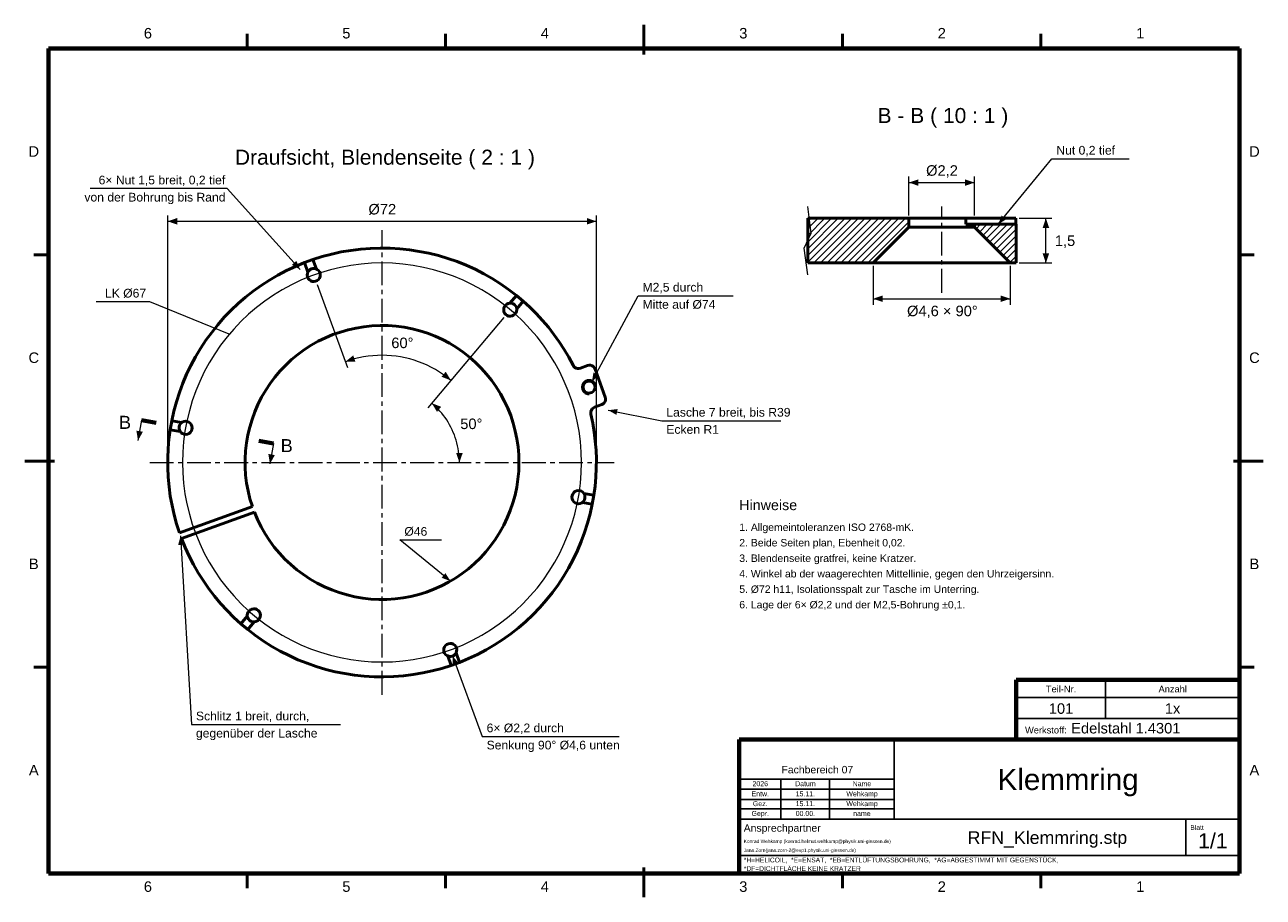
# Model space of a CAD drawing. Header units: millimetres. Extents: x 2 to 418, y 2 to 295.
import ezdxf

# ---------------------------------------------------------------- set-up
doc = ezdxf.new("R2010")
doc.units = ezdxf.units.MM
doc.linetypes.add('MITTELLINIE', pattern=[12.5, 8, -1.5, 1.5, -1.5])
for name, color, linetype in [('DUENN', 7, 'Continuous'), ('FLAECHE', 7, 'Continuous'), ('KONTUR', 7, 'Continuous'), ('LINIEN', 7, 'Continuous'), ('MITTELLINIE', 7, 'MITTELLINIE'), ('TEXT', 7, 'Continuous')]:
    doc.layers.add(name, color=color, linetype=linetype)
doc.styles.add('RFN', font='arial.ttf')

msp = doc.modelspace()

# ---------------------------------------------------------------- hatches: boundary and pattern name
at = {"layer": 'FLAECHE'}
for points in [[(299, 242), (302.2, 240.9), (302.2, 243.1), (299, 242)], [(321, 242), (317.8, 243.1), (317.8, 240.9), (321, 242)], [(50, 229), (53.2, 227.9), (53.2, 230.1), (50, 229)], [(194, 229), (190.8, 230.1), (190.8, 227.9), (194, 229)], [(329, 228), (331.67, 229.69), (330.13, 230.96), (329, 228)], [(345, 230), (343.9, 226.8), (346.1, 226.8), (345, 230)], [(345, 215), (346.1, 218.2), (343.9, 218.2), (345, 215)], [(94.49, 212.8), (93.23, 215.7), (91.74, 214.36), (94.49, 212.8)], [(287, 203), (290.2, 201.9), (290.2, 204.1), (287, 203)], [(333, 203), (329.8, 204.1), (329.8, 201.9), (333, 203)], [(109.69, 181.83), (113.07, 181.89), (112.32, 183.96), (109.69, 181.83)], [(145.14, 175.58), (143.4, 178.48), (141.98, 176.79), (145.14, 175.58)], [(192.49, 175.07), (193.03, 178.19), (194.79, 177.24), (192.49, 175.07)], [(138.71, 167.92), (140.46, 165.02), (141.87, 166.7), (138.71, 167.92)], [(198, 165.55), (200.75, 163.99), (201.14, 165.95), (198, 165.55)], [(40.03, 155.35), (41.67, 158.31), (39.5, 158.69), (40.03, 155.35)], [(84.35, 147.53), (85.99, 150.49), (83.82, 150.87), (84.35, 147.53)], [(148, 148), (149.1, 151.2), (146.9, 151.2), (148, 148)], [(54.35, 123.35), (55.52, 120.41), (53.52, 120.3), (54.35, 123.35)], [(145, 108.16), (143.3, 110.83), (142.04, 109.28), (145, 108.16)], [(145.68, 83.12), (147.65, 80.65), (145.77, 79.96), (145.68, 83.12)]]:
    msp.add_hatch(color=7, dxfattribs=at).paths.add_polyline_path(points)

# ---------------------------------------------------------------- linework, layer by layer
at = {"layer": 'DUENN', "lineweight": 20}
for p, q in [((329, 228), (347, 250)), ((347, 250), (373, 250)), ((299, 231), (299, 244)), ((299, 242), (321, 242)), ((321, 231), (321, 244)), ((70, 240), (24, 240)), ((94.49, 212.8), (70, 240)), ((50, 149), (50, 231)), ((50, 229), (194, 229)), ((194, 149), (194, 231)), ((265, 215.22), (279.78, 230)), ((265, 217.48), (277.52, 230)), ((265, 219.75), (275.25, 230)), ((265, 222.01), (272.99, 230)), ((265, 224.27), (270.73, 230)), ((265, 226.53), (268.47, 230)), ((265, 228.8), (266.2, 230)), ((267.04, 215), (282.04, 230)), ((269.31, 215), (284.31, 230)), ((271.57, 215), (286.57, 230)), ((273.83, 215), (288.83, 230)), ((276.09, 215), (291.09, 230)), ((278.36, 215), (293.36, 230)), ((280.62, 215), (295.62, 230)), ((282.88, 215), (297.88, 230)), ((285.15, 215), (299, 228.86)), ((336, 230), (347, 230)), ((345, 215), (345, 230)), ((321.52, 226.48), (323.04, 228)), ((322.65, 225.35), (325.3, 228)), ((323.78, 224.22), (327.56, 228)), ((324.91, 223.09), (329.82, 228)), ((326.04, 221.96), (332.09, 228)), ((327.17, 220.83), (334.35, 228)), ((328.31, 219.69), (335, 226.39)), ((329.44, 218.56), (335, 224.13)), ((330.57, 217.43), (335, 221.86)), ((331.7, 216.3), (335, 219.6)), ((332.83, 215.17), (335, 217.34)), ((287, 214), (287, 201)), ((333, 214), (333, 201)), ((334.93, 215), (335, 215.07)), ((336, 215), (347, 215)), ((100.25, 207.76), (110.37, 179.95)), ((192.49, 175.07), (208, 204)), ((208, 204), (240, 204)), ((44, 202), (26, 202)), ((70.68, 191.07), (44, 202)), ((287, 203), (333, 203)), ((162.88, 196.72), (137.43, 166.39)), ((162.88, 196.72), (143.85, 174.05)), ((198, 165.55), (216, 162)), ((41.25, 162.24), (40.03, 155.35)), ((216, 162), (256, 162)), ((85.56, 154.43), (84.35, 147.53)), ((54.35, 123.35), (58, 60)), ((145, 108.16), (128, 122)), ((128, 122), (142, 122)), ((145.68, 83.12), (155.64, 56)), ((58, 60), (108, 60)), ((155.64, 56), (201.64, 56))]:
    msp.add_line(p, q, dxfattribs=at)
for points in [[(265, 211), (263.8, 220), (266.2, 225), (265, 234)], [(145.14, 175.58), (143.92, 176.56), (142.65, 177.49), (141.34, 178.36), (140, 179.18), (138.62, 179.93), (137.21, 180.63), (135.78, 181.26), (134.31, 181.83), (132.83, 182.33), (131.32, 182.77), (129.79, 183.15), (128.25, 183.45), (126.7, 183.69), (125.14, 183.86), (123.57, 183.97), (122, 184), (120.43, 183.97), (118.86, 183.86), (117.3, 183.69), (115.75, 183.45), (114.21, 183.15), (112.68, 182.77), (111.17, 182.33), (109.69, 181.83)], [(194.04, 173.31), (194.03, 173.44), (194.02, 173.57), (194.01, 173.7), (193.98, 173.83), (193.95, 173.96), (193.91, 174.08), (193.87, 174.21), (193.82, 174.33), (193.76, 174.44), (193.7, 174.56), (193.63, 174.67), (193.56, 174.78), (193.48, 174.88), (193.4, 174.98), (193.3, 175.08), (193.21, 175.17), (193.11, 175.25), (193.01, 175.33), (192.9, 175.41), (192.79, 175.47), (192.67, 175.54), (192.55, 175.59), (192.43, 175.64), (192.31, 175.69), (192.18, 175.72), (192.06, 175.75), (191.93, 175.78), (191.8, 175.8), (191.67, 175.81), (191.54, 175.81), (191.41, 175.81), (191.28, 175.8), (191.15, 175.78), (191.02, 175.75), (190.89, 175.72), (190.76, 175.69), (190.64, 175.64), (190.52, 175.59), (190.4, 175.54), (190.29, 175.47), (190.18, 175.41), (190.07, 175.33), (189.96, 175.25), (189.86, 175.17), (189.77, 175.08), (189.68, 174.98), (189.59, 174.88), (189.51, 174.78), (189.44, 174.67), (189.37, 174.56), (189.31, 174.44), (189.25, 174.33), (189.2, 174.21), (189.16, 174.08), (189.12, 173.96), (189.09, 173.83), (189.07, 173.7), (189.05, 173.57), (189.04, 173.44), (189.04, 173.31), (189.04, 173.18), (189.05, 173.05), (189.07, 172.92), (189.09, 172.79), (189.12, 172.66), (189.16, 172.54), (189.2, 172.41), (189.25, 172.29), (189.31, 172.17), (189.37, 172.06), (189.44, 171.95), (189.51, 171.84), (189.59, 171.74), (189.68, 171.64), (189.77, 171.54), (189.86, 171.45), (189.96, 171.37), (190.07, 171.29), (190.18, 171.21), (190.29, 171.14), (190.4, 171.08), (190.52, 171.03), (190.64, 170.98), (190.76, 170.93), (190.89, 170.89), (191.02, 170.86), (191.15, 170.84), (191.28, 170.82), (191.41, 170.81), (191.54, 170.81)], [(148, 148), (147.98, 148.95), (147.93, 149.89), (147.85, 150.83), (147.73, 151.77), (147.57, 152.7), (147.38, 153.63), (147.16, 154.55), (146.91, 155.46), (146.62, 156.36), (146.3, 157.25), (145.95, 158.12), (145.56, 158.99), (145.15, 159.84), (144.7, 160.67), (144.23, 161.49), (143.72, 162.29), (143.19, 163.07), (142.63, 163.83), (142.04, 164.57), (141.42, 165.28), (140.78, 165.98), (140.12, 166.65), (139.43, 167.3), (138.71, 167.92)]]:
    msp.add_lwpolyline(points, dxfattribs=at)
at = {"layer": 'KONTUR', "lineweight": 50}
for p, q in [((76.67, 287), (76.67, 292)), ((143.33, 287), (143.33, 292)), ((210, 285), (210, 295)), ((276.67, 287), (276.67, 292)), ((343.33, 287), (343.33, 292)), ((265, 230), (299, 230)), ((265, 215), (265, 230)), ((299, 227), (299, 230)), ((318.05, 230), (334.92, 230)), ((318.05, 228), (318.05, 230)), ((334.92, 230), (334.92, 228)), ((299, 227), (287, 215)), ((321, 227), (321, 228)), ((335, 228), (321, 228)), ((321, 227), (333, 215)), ((335, 215), (335, 228)), ((10, 217.75), (5, 217.75)), ((410, 217.75), (415, 217.75)), ((95.97, 215.13), (98.79, 216.16)), ((97.12, 211.96), (95.97, 215.13)), ((98.79, 216.16), (99.94, 212.98)), ((99.94, 212.98), (100.18, 212.86)), ((265, 215), (287, 215)), ((333, 215), (335, 215)), ((164.95, 201.52), (167.12, 204.11)), ((167.12, 204.11), (169.42, 202.18)), ((169.42, 202.18), (167.25, 199.59)), ((167.25, 199.59), (167.27, 199.33)), ((191.02, 180.57), (188.63, 179.7)), ((197.01, 169.98), (193.59, 179.38)), ((193.42, 166.54), (195.81, 167.42)), ((50.85, 159.02), (51.37, 161.98)), ((54.17, 158.44), (50.85, 159.02)), ((51.37, 161.98), (54.69, 161.39)), ((54.69, 161.39), (54.92, 161.54)), ((2, 148.5), (12, 148.5)), ((408, 148.5), (418, 148.5)), ((189.83, 137.56), (193.15, 136.98)), ((54.01, 124.32), (78.44, 133.21)), ((189.31, 134.61), (189.08, 134.46)), ((192.63, 134.02), (189.31, 134.61)), ((193.15, 136.98), (192.63, 134.02)), ((79.13, 131.33), (54.69, 122.44)), ((74.58, 93.82), (76.75, 96.41)), ((76.75, 96.41), (76.73, 96.68)), ((76.88, 91.89), (74.58, 93.82)), ((79.05, 94.48), (76.88, 91.89)), ((146.88, 84.04), (148.03, 80.87)), ((10, 79.25), (5, 79.25)), ((144.06, 83.02), (143.82, 83.14)), ((145.21, 79.84), (144.06, 83.02)), ((148.03, 80.87), (145.21, 79.84)), ((410, 79.25), (415, 79.25)), ((76.67, 5), (76.67, 10)), ((143.33, 5), (143.33, 10)), ((210, 2), (210, 12)), ((276.67, 5), (276.67, 10)), ((343.33, 5), (343.33, 10))]:
    msp.add_line(p, q, dxfattribs=at)
at = {"layer": 'KONTUR', "lineweight": 70}
for p, q in [((410, 287), (10, 287)), ((10, 287), (10, 10)), ((410, 10), (410, 287)), ((46.17, 161.37), (41.25, 162.24)), ((80.64, 155.29), (85.56, 154.43)), ((335, 55), (335, 75)), ((335, 75), (410, 75)), ((242, 55), (410, 55)), ((242, 10), (242, 55)), ((10, 10), (410, 10)), ((242, 10), (410, 10))]:
    msp.add_line(p, q, dxfattribs=at)
at = {"layer": 'KONTUR', "lineweight": 50}
for points in [[(299, 230), (299.16, 230), (299.64, 230), (300.41, 230), (301.47, 230), (302.77, 230), (304.29, 230), (305.97, 230), (307.77, 230), (309.63, 230), (311.51, 230), (313.34, 230), (315.07, 230), (316.65, 230), (318.05, 230)], [(321, 227), (320.72, 227), (319.91, 227), (318.6, 227), (316.86, 227), (314.77, 227), (312.45, 227), (310, 227), (307.55, 227), (305.23, 227), (303.14, 227), (301.4, 227), (300.09, 227), (299.28, 227), (299, 227)], [(321, 228), (320.98, 228), (320.94, 228), (320.86, 228), (320.75, 228), (320.61, 228), (320.44, 228), (320.24, 228), (320, 228), (319.75, 228), (319.46, 228), (319.14, 228), (318.8, 228), (318.44, 228), (318.05, 228)], [(167.12, 204.11), (164.51, 206.11), (161.81, 207.99), (159.03, 209.75), (156.17, 211.38), (153.24, 212.87), (150.24, 214.23), (147.19, 215.45), (144.08, 216.53), (140.92, 217.47), (137.73, 218.26), (134.5, 218.91), (131.25, 219.4), (127.98, 219.75), (124.69, 219.95), (121.4, 220), (118.11, 219.9), (114.83, 219.64), (111.57, 219.24), (108.32, 218.69), (105.11, 217.99), (101.93, 217.15), (98.79, 216.16)], [(95.97, 215.13), (92.93, 213.87), (89.95, 212.47), (87.04, 210.94), (84.2, 209.28), (81.44, 207.49), (78.76, 205.57), (76.18, 203.54), (73.69, 201.39), (71.3, 199.12), (69.02, 196.75), (66.84, 194.28), (64.79, 191.71), (62.85, 189.05), (61.04, 186.31), (59.35, 183.48), (57.79, 180.58), (56.37, 177.61), (55.09, 174.59), (53.94, 171.5), (52.94, 168.37), (52.08, 165.19), (51.37, 161.98)], [(100.18, 212.86), (100.64, 212.52), (100.98, 212.07), (101.2, 211.55), (101.28, 210.98), (101.22, 210.42), (101.01, 209.89), (100.67, 209.44), (100.23, 209.08), (99.71, 208.85), (99.15, 208.76), (98.58, 208.82), (98.05, 209.02), (97.59, 209.35), (97.23, 209.78), (96.99, 210.3), (96.89, 210.86), (96.93, 211.42), (97.12, 211.96)], [(99.94, 212.98), (99.42, 213.13), (98.87, 213.15), (98.33, 213.03), (97.84, 212.78), (97.43, 212.41), (97.12, 211.96)], [(333, 215), (332.42, 215), (330.72, 215), (327.98, 215), (324.34, 215), (319.98, 215), (315.12, 215), (310, 215), (304.88, 215), (300.02, 215), (295.66, 215), (292.02, 215), (289.28, 215), (287.58, 215), (287, 215)], [(167.27, 199.33), (167.19, 198.76), (166.98, 198.24), (166.64, 197.78), (166.19, 197.43), (165.67, 197.21), (165.11, 197.13), (164.54, 197.19), (164.01, 197.39), (163.55, 197.73), (163.19, 198.17), (162.96, 198.69), (162.87, 199.25), (162.92, 199.81), (163.12, 200.35), (163.45, 200.81), (163.88, 201.18), (164.39, 201.42), (164.95, 201.52)], [(167.25, 199.59), (167.12, 200.13), (166.85, 200.61), (166.48, 201.01), (166.02, 201.31), (165.5, 201.48), (164.95, 201.52)], [(186.16, 180.67), (184.72, 183.36), (183.17, 185.98), (181.51, 188.53), (179.74, 191.01), (177.87, 193.42), (175.9, 195.74), (173.83, 197.98), (171.67, 200.12), (169.42, 202.18)], [(78.44, 133.21), (77.65, 135.8), (77.01, 138.43), (76.52, 141.09), (76.19, 143.78), (76.03, 146.48), (76.02, 149.19), (76.17, 151.89), (76.47, 154.58), (76.94, 157.25), (77.56, 159.88), (78.34, 162.48), (79.27, 165.02), (80.34, 167.51), (81.56, 169.92), (82.92, 172.26), (84.42, 174.52), (86.04, 176.69), (87.79, 178.75), (89.66, 180.71), (91.64, 182.56), (93.73, 184.28), (95.91, 185.89), (98.18, 187.35), (100.54, 188.69), (102.97, 189.88), (105.47, 190.93), (108.02, 191.82), (110.62, 192.57), (113.27, 193.16), (115.94, 193.6), (118.63, 193.88), (121.34, 194), (124.04, 193.95), (126.74, 193.75), (129.43, 193.4), (132.08, 192.88), (134.71, 192.21), (137.29, 191.39), (139.81, 190.41), (142.28, 189.29), (144.67, 188.03), (146.99, 186.62), (149.22, 185.09), (151.35, 183.42), (153.38, 181.63), (155.31, 179.73), (157.12, 177.71), (158.8, 175.6), (160.36, 173.38), (161.79, 171.08), (163.08, 168.7), (164.23, 166.25), (165.23, 163.73), (166.08, 161.16), (166.77, 158.55), (167.32, 155.89), (167.7, 153.21), (167.93, 150.52), (168, 147.81), (167.91, 145.1), (167.66, 142.41), (167.25, 139.73), (166.69, 137.08), (165.97, 134.47), (165.09, 131.91), (164.07, 129.4), (162.91, 126.96), (161.6, 124.59), (160.15, 122.3), (158.57, 120.1), (156.87, 118), (155.04, 116), (153.1, 114.11), (151.06, 112.34), (148.91, 110.69), (146.67, 109.17), (144.34, 107.79), (141.94, 106.54), (139.46, 105.44), (136.93, 104.49), (134.34, 103.69), (131.71, 103.04), (129.05, 102.54), (126.37, 102.21), (123.66, 102.03), (120.96, 102.01), (118.25, 102.15), (115.56, 102.45), (112.89, 102.91), (110.26, 103.52), (107.66, 104.29), (105.11, 105.21), (102.63, 106.28), (100.2, 107.49), (97.86, 108.84), (95.6, 110.33), (93.43, 111.95), (91.36, 113.69), (89.39, 115.56), (87.54, 117.53), (85.81, 119.61), (84.2, 121.79), (82.72, 124.06), (81.38, 126.41), (80.18, 128.84), (79.13, 131.33)], [(186.16, 180.67), (186.43, 180.27), (186.79, 179.95), (187.21, 179.72), (187.68, 179.6), (188.16, 179.59), (188.63, 179.7)], [(191.02, 180.57), (191.53, 180.68), (192.05, 180.66), (192.55, 180.5), (192.99, 180.22), (193.34, 179.84), (193.59, 179.38)], [(193.55, 173.31), (193.48, 172.77), (193.26, 172.26), (192.91, 171.84), (192.46, 171.52), (191.95, 171.34), (191.4, 171.3), (190.86, 171.41), (190.38, 171.66), (189.98, 172.04), (189.69, 172.51), (189.54, 173.04), (189.54, 173.58), (189.69, 174.11), (189.98, 174.58), (190.38, 174.95), (190.86, 175.21), (191.4, 175.32), (191.95, 175.28), (192.46, 175.1), (192.91, 174.78), (193.26, 174.36), (193.48, 173.85), (193.55, 173.31)], [(193.42, 166.54), (192.99, 166.33), (192.62, 166.01), (192.34, 165.62), (192.16, 165.17), (192.1, 164.69), (192.15, 164.21)], [(197.01, 169.98), (197.12, 169.47), (197.1, 168.95), (196.94, 168.45), (196.66, 168.01), (196.27, 167.66), (195.81, 167.42)], [(193.15, 136.98), (193.55, 140), (193.83, 143.03), (193.97, 146.07), (193.99, 149.12), (193.88, 152.17), (193.64, 155.2), (193.27, 158.23), (192.77, 161.23), (192.15, 164.21)], [(50.85, 159.02), (50.43, 155.85), (50.15, 152.66), (50.01, 149.47), (50.02, 146.27), (50.17, 143.07), (50.46, 139.88), (50.89, 136.71), (51.46, 133.57), (52.17, 130.45), (53.02, 127.36), (54.01, 124.32)], [(54.69, 161.39), (54.3, 161.01), (54.01, 160.54), (53.85, 160.02), (53.82, 159.47), (53.93, 158.93), (54.17, 158.44)], [(54.92, 161.54), (55.44, 161.76), (56.01, 161.83), (56.57, 161.76), (57.1, 161.55), (57.55, 161.21), (57.9, 160.77), (58.13, 160.25), (58.22, 159.69), (58.16, 159.12), (57.95, 158.59), (57.62, 158.13), (57.18, 157.77), (56.67, 157.53), (56.11, 157.44), (55.54, 157.49), (55.01, 157.68), (54.54, 158), (54.17, 158.44)], [(189.08, 134.46), (188.56, 134.24), (187.99, 134.17), (187.43, 134.24), (186.9, 134.45), (186.45, 134.79), (186.1, 135.23), (185.87, 135.75), (185.78, 136.31), (185.84, 136.88), (186.05, 137.41), (186.38, 137.87), (186.82, 138.23), (187.33, 138.47), (187.89, 138.56), (188.46, 138.51), (188.99, 138.32), (189.46, 138), (189.83, 137.56)], [(189.31, 134.61), (189.7, 134.99), (189.99, 135.46), (190.15, 135.98), (190.18, 136.53), (190.07, 137.07), (189.83, 137.56)], [(148.03, 80.87), (151.07, 82.13), (154.05, 83.53), (156.96, 85.06), (159.8, 86.72), (162.56, 88.51), (165.24, 90.43), (167.82, 92.46), (170.31, 94.61), (172.7, 96.88), (174.98, 99.25), (177.16, 101.72), (179.21, 104.29), (181.15, 106.95), (182.96, 109.69), (184.65, 112.52), (186.21, 115.42), (187.63, 118.39), (188.91, 121.41), (190.06, 124.5), (191.06, 127.63), (191.92, 130.81), (192.63, 134.02)], [(54.69, 122.44), (55.89, 119.47), (57.23, 116.56), (58.69, 113.72), (60.27, 110.94), (61.98, 108.23), (63.81, 105.6), (65.75, 103.06), (67.8, 100.61), (69.96, 98.24), (72.22, 95.98), (74.58, 93.82)], [(76.73, 96.68), (76.81, 97.24), (77.02, 97.76), (77.36, 98.22), (77.81, 98.57), (78.33, 98.79), (78.9, 98.87), (79.46, 98.81), (79.99, 98.61), (80.45, 98.27), (80.81, 97.83), (81.04, 97.31), (81.13, 96.75), (81.08, 96.19), (80.88, 95.65), (80.55, 95.19), (80.12, 94.82), (79.61, 94.58), (79.05, 94.48)], [(76.75, 96.41), (76.88, 95.87), (77.15, 95.39), (77.52, 94.99), (77.98, 94.69), (78.5, 94.52), (79.05, 94.48)], [(76.88, 91.89), (79.49, 89.89), (82.19, 88.01), (84.97, 86.25), (87.83, 84.62), (90.76, 83.13), (93.76, 81.77), (96.81, 80.55), (99.92, 79.47), (103.08, 78.53), (106.27, 77.74), (109.5, 77.09), (112.75, 76.6), (116.02, 76.25), (119.31, 76.05), (122.6, 76), (125.89, 76.1), (129.17, 76.36), (132.43, 76.76), (135.68, 77.31), (138.89, 78.01), (142.07, 78.85), (145.21, 79.84)], [(143.82, 83.14), (143.36, 83.48), (143.02, 83.93), (142.8, 84.45), (142.72, 85.02), (142.78, 85.58), (142.99, 86.11), (143.33, 86.56), (143.77, 86.92), (144.29, 87.15), (144.85, 87.24), (145.42, 87.18), (145.95, 86.98), (146.41, 86.65), (146.77, 86.22), (147.01, 85.7), (147.11, 85.14), (147.07, 84.58), (146.88, 84.04)], [(144.06, 83.02), (144.58, 82.87), (145.13, 82.85), (145.67, 82.97), (146.16, 83.22), (146.57, 83.59), (146.88, 84.04)]]:
    msp.add_lwpolyline(points, dxfattribs=at)
at = {"layer": 'LINIEN', "lineweight": 25}
for p, q in [((365, 62), (365, 75)), ((335, 69.1), (410, 69.1)), ((335, 62), (410, 62)), ((294, 28.2), (294, 55)), ((242, 41.6), (294, 41.6)), ((242, 38.3), (294, 38.3)), ((256, 28.2), (256, 41.6)), ((272.3, 28.2), (272.3, 41.6)), ((242, 34.8), (294, 34.8)), ((242, 31.7), (294, 31.7)), ((242, 28.2), (410, 28.2)), ((392, 16), (392, 28.2)), ((242, 16), (410, 16))]:
    msp.add_line(p, q, dxfattribs=at)
at = {"layer": 'MITTELLINIE', "lineweight": 20}
for p, q in [((310, 205), (310, 234)), ((122, 70), (122, 226)), ((44, 148), (200, 148))]:
    msp.add_line(p, q, dxfattribs=at)
msp.add_lwpolyline([(189, 148), (188.91, 151.51), (188.63, 155), (188.18, 158.48), (187.54, 161.93), (186.72, 165.34), (185.72, 168.7), (184.55, 172.01), (183.21, 175.25), (181.7, 178.42), (180.02, 181.5), (178.19, 184.49), (176.2, 187.38), (174.07, 190.16), (171.79, 192.83), (169.38, 195.38), (166.83, 197.79), (164.16, 200.07), (161.38, 202.2), (158.49, 204.19), (155.5, 206.02), (152.42, 207.7), (149.25, 209.21), (146.01, 210.55), (142.7, 211.72), (139.34, 212.72), (135.93, 213.54), (132.48, 214.18), (129, 214.63), (125.51, 214.91), (122, 215), (118.49, 214.91), (115, 214.63), (111.52, 214.18), (108.07, 213.54), (104.66, 212.72), (101.3, 211.72), (97.99, 210.55), (94.75, 209.21), (91.58, 207.7), (88.5, 206.02), (85.51, 204.19), (82.62, 202.2), (79.84, 200.07), (77.17, 197.79), (74.62, 195.38), (72.21, 192.83), (69.93, 190.16), (67.8, 187.38), (65.81, 184.49), (63.98, 181.5), (62.3, 178.42), (60.79, 175.25), (59.45, 172.01), (58.28, 168.7), (57.28, 165.34), (56.46, 161.93), (55.82, 158.48), (55.37, 155), (55.09, 151.51), (55, 148), (55.09, 144.49), (55.37, 141), (55.82, 137.52), (56.46, 134.07), (57.28, 130.66), (58.28, 127.3), (59.45, 123.99), (60.79, 120.75), (62.3, 117.58), (63.98, 114.5), (65.81, 111.51), (67.8, 108.62), (69.93, 105.84), (72.21, 103.17), (74.62, 100.62), (77.17, 98.21), (79.84, 95.93), (82.62, 93.8), (85.51, 91.81), (88.5, 89.98), (91.58, 88.3), (94.75, 86.79), (97.99, 85.45), (101.3, 84.28), (104.66, 83.28), (108.07, 82.46), (111.52, 81.82), (115, 81.37), (118.49, 81.09), (122, 81), (125.51, 81.09), (129, 81.37), (132.48, 81.82), (135.93, 82.46), (139.34, 83.28), (142.7, 84.28), (146.01, 85.45), (149.25, 86.79), (152.42, 88.3), (155.5, 89.98), (158.49, 91.81), (161.38, 93.8), (164.16, 95.93), (166.83, 98.21), (169.38, 100.62), (171.79, 103.17), (174.07, 105.84), (176.2, 108.62), (178.19, 111.51), (180.02, 114.5), (181.7, 117.58), (183.21, 120.75), (184.55, 123.99), (185.72, 127.3), (186.72, 130.66), (187.54, 134.07), (188.18, 137.52), (188.63, 141), (188.91, 144.49), (189, 148)], dxfattribs=at)

# ---------------------------------------------------------------- texts
at = {"layer": 'TEXT', "style": 'RFN'}
for s, height, p in [('6', 3.53, (41.99, 290.4)), ('5', 3.53, (108.66, 290.4)), ('4', 3.53, (175.32, 290.4)), ('3', 3.53, (241.99, 290.4)), ('2', 3.53, (308.66, 290.4)), ('1', 3.53, (375.32, 290.4)), ('B - B ( 10 : 1 )', 5.0516, (288.46, 262)), ('D', 3.53, (3.26, 250.68)), ('Nut 0,2 tief', 2.92, (348.5, 251.4)), ('D', 3.53, (413.26, 250.68)), ('Draufsicht, Blendenseite ( 2 : 1 )', 5.0516, (72.58, 248)), ('Ø2,2', 3.526, (304.76, 244.3)), ('6× Nut 1,5 breit, 0,2 tief', 2.92, (26.81, 241.4)), ('von der Bohrung bis Rand', 2.92, (22.03, 235.64)), ('Ø72', 3.526, (117.44, 231.3)), ('1,5', 3.526, (348, 220.71)), ('M2,5 durch', 2.92, (209.5, 205.4)), ('LK Ø67', 2.92, (28.94, 203.4)), ('Mitte auf Ø74', 2.92, (209.5, 199.64)), ('Ø4,6 × 90°', 3.526, (298.36, 197.13)), ('60°', 3.526, (125.12, 186.41)), ('C', 3.53, (3.26, 181.43)), ('C', 3.53, (413.26, 181.43)), ('Lasche 7 breit, bis R39', 2.92, (217.5, 163.4)), ('B', 4.38, (33.64, 159.29)), ('50°', 3.526, (148.28, 159.22)), ('Ecken R1', 2.92, (217.5, 157.64)), ('B', 4.38, (87.95, 151.48)), ('Hinweise', 3.431, (242, 132)), ('Ø46', 2.92, (129.5, 123.4)), ('1. Allgemeintoleranzen ISO 2768-mK.', 2.5039, (242, 125)), ('2. Beide Seiten plan, Ebenheit 0,02.', 2.5039, (242, 119.8)), ('3. Blendenseite gratfrei, keine Kratzer.', 2.5039, (242, 114.6)), ('B', 3.53, (3.39, 112.18)), ('B', 3.53, (413.39, 112.18)), ('4. Winkel ab der waagerechten Mittellinie, gegen den Uhrzeigersinn.', 2.5039, (242, 109.4)), ('5. Ø72 h11, Isolationsspalt zur Tasche im Unterring.', 2.5039, (242, 104.2)), ('6. Lage der 6× Ø2,2 und der M2,5-Bohrung ±0,1.', 2.5039, (242, 99)), ('Teil-Nr.', 2.227, (345, 70.8)), ('Anzahl', 2.227, (382.84, 70.8)), ('101', 3.526, (345.97, 63.6)), ('1x', 3.526, (384.95, 63.6)), ('Schlitz 1 breit, durch,', 2.92, (59.5, 61.4)), ('gegenüber der Lasche', 2.92, (59.5, 55.64)), ('6× Ø2,2 durch', 2.92, (157.14, 57.4)), ('Werkstoff:', 2.227, (338, 57)), ('Edelstahl 1.4301', 3.5259, (353.5, 57)), ('Senkung 90° Ø4,6 unten', 2.92, (157.14, 51.64)), ('A', 3.53, (3.39, 42.92)), ('Fachbereich 07', 2.5039, (256.18, 43.6)), ('A', 3.53, (413.39, 42.92)), ('Klemmring', 7.096, (328.78, 38)), ('Entw.', 1.679, (246.12, 35.89)), ('2026', 1.679, (246.44, 39.29)), ('Datum', 1.679, (260.76, 39.29)), ('15.11.', 1.679, (260.95, 35.89)), ('Wehkamp', 1.679, (277.97, 35.89)), ('Name', 1.679, (280.08, 39.29)), ('Gez.', 1.679, (246.57, 32.59)), ('15.11.', 1.679, (260.95, 32.59)), ('Wehkamp', 1.679, (277.97, 32.59)), ('Gepr.', 1.679, (246.12, 29.29)), ('00.00.', 1.679, (260.95, 29.29)), ('name', 1.679, (280.27, 29.29)), ('Ansprechpartner', 2.5039, (243.5, 24)), ('Blatt', 1.621, (393.5, 24.6)), ('Konrad Wehkamp (konrad.helmut.wehkamp@physik.uni-giessen.de)', 1.1607, (243.5, 20.2)), ('RFN_Klemmring.stp', 4.2632, (318.71, 19.9)), ('1/1', 5.11, (396.13, 18.4)), ('Jana Zorn(jana.zorn-2@exp1.physik.uni-giessen.de)', 1.1607, (243.5, 17.2)), ('*H=HELICOIL,  *E=ENSAT,  *EB=ENTLÜFTUNGSBOHRUNG,  *AG=ABGESTIMMT MIT GEGENSTÜCK,', 1.606, (243.5, 13.7)), ('*DF=DICHTFLÄCHE KEINE KRATZER', 1.606, (243.5, 10.8)), ('6', 3.53, (41.99, 3.8)), ('5', 3.53, (108.66, 3.8)), ('4', 3.53, (175.32, 3.8)), ('3', 3.53, (241.99, 3.8)), ('2', 3.53, (308.66, 3.8)), ('1', 3.53, (375.32, 3.8))]:
    msp.add_text(s, height=height, dxfattribs=at).set_placement(p)

doc.saveas('drawing.dxf')
